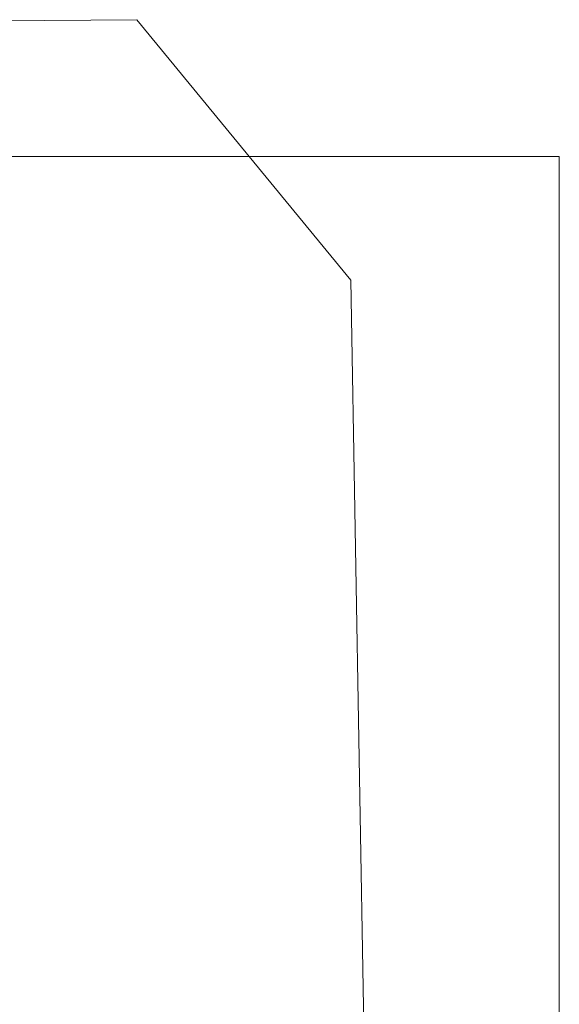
# Model space of a CAD drawing. Header units: millimetres. Extents: x -68772 to 137055, y -73300 to 19650.
# Tile 46 of 212: x 45784 to 52243, y -42700 to -30919. Entities that reach past the tile are written whole.
import ezdxf

# ---------------------------------------------------------------- set-up
doc = ezdxf.new("R2010")
doc.units = ezdxf.units.MM
doc.header["$MEASUREMENT"] = 0
doc.layers.add('Nowe_0_Nr_pióra__7', color=7, linetype='Continuous', lineweight=5)
doc.layers.add('Nowe_PROJEKT DWORCA_Nr_pióra__240', color=7, linetype='Continuous', lineweight=13)

msp = doc.modelspace()

# ---------------------------------------------------------------- linework, layer by layer
at = {"layer": 'Nowe_0_Nr_pióra__7', "linetype": 'Continuous', "lineweight": 5}
for p, q in [((52243.4, -32556.1), (14375.3, -32556.1)), ((52243.4, -63928.5), (52243.4, -32556.1))]:
    msp.add_line(p, q, dxfattribs=at)
at = {"layer": 'Nowe_PROJEKT DWORCA_Nr_pióra__240', "linetype": 'Continuous', "lineweight": 13}
for p, q in [((47185.5, -30918.6), (24213.8, -31106.8)), ((49749.4, -34033.6), (47185.5, -30918.6)), ((49958.1, -46138.8), (49749.4, -34033.6))]:
    msp.add_line(p, q, dxfattribs=at)

doc.saveas('drawing.dxf')
